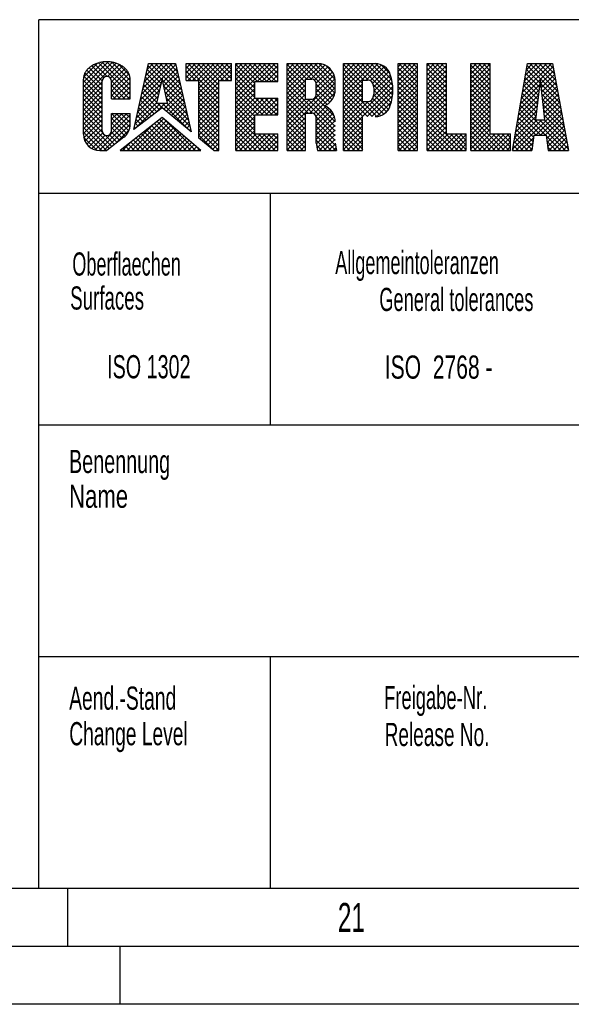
# Model space of a CAD drawing. Header units: millimetres. Extents: x 0 to 1189, y 0 to 841.
# Tile 54 of 83: x 990 to 1038, y 0 to 85. Entities that reach past the tile are written whole.
import ezdxf
from ezdxf.enums import TextEntityAlignment as Align

# ---------------------------------------------------------------- set-up
doc = ezdxf.new("R2010")
doc.units = ezdxf.units.MM
doc.header["$LTSCALE"] = 65.395
doc.layers.get('0').update_dxf_attribs({"linetype": 'CONTINUOUS'})
doc.styles.add('TEXTSTYLE_2', font='txt')
doc.styles.add('TEXTSTYLE_3', font='txt', dxfattribs={"width": 0.8})

msp = doc.modelspace()

# ---------------------------------------------------------------- linework, layer by layer
at = {"color": 6, "linetype": 'CONTINUOUS'}
for p, q in [((1179, 85), (992, 85)), ((992, 10), (992, 85)), ((1179, 70), (992, 70)), ((1184, 5), (5, 5))]:
    msp.add_line(p, q, dxfattribs=at)
at = {"color": 5, "linetype": 'CONTINUOUS'}
for p, q in [((997.99719, 81.36349), (995.84867, 79.21497)), ((997.58099, 81.35136), (995.84867, 79.61904)), ((998.35857, 81.3208), (995.84867, 78.8109)), ((998.68001, 81.23817), (995.84867, 78.40683)), ((997.06892, 81.24336), (995.86364, 80.03808)), ((996.28517, 80.79411), (996.23406, 80.74369)), ((996.33905, 80.84289), (996.28517, 80.79411)), ((996.39561, 80.88993), (996.33905, 80.84289)), ((997.47574, 79.73103), (996.35261, 80.85416)), ((996.45475, 80.93516), (996.39561, 80.88993)), ((996.51636, 80.9785), (996.45475, 80.93516)), ((996.58035, 81.01986), (996.51636, 80.9785)), ((996.64659, 81.05918), (996.58035, 81.01986)), ((997.61247, 79.99837), (996.58702, 81.02382)), ((996.71497, 81.09639), (996.64659, 81.05918)), ((996.78537, 81.13143), (996.71497, 81.09639)), ((996.85767, 81.16423), (996.78537, 81.13143)), ((997.91753, 80.09738), (996.85287, 81.16205)), ((996.93174, 81.19472), (996.85767, 81.16423)), ((997.00746, 81.22286), (996.93174, 81.19472)), ((997.08467, 81.24861), (997.00746, 81.22286)), ((997.16326, 81.27192), (997.08467, 81.24861)), ((999.88474, 78.53424), (997.15077, 81.26822)), ((997.324, 81.31104), (997.24308, 81.29274)), ((997.40587, 81.32678), (997.324, 81.31104)), ((997.48855, 81.33994), (997.40587, 81.32678)), ((999.88474, 78.93832), (997.48386, 81.33919)), ((997.57189, 81.3505), (997.48855, 81.33994)), ((997.65575, 81.35844), (997.57189, 81.3505)), ((997.73998, 81.36373), (997.65575, 81.35844)), ((997.82443, 81.36638), (997.73998, 81.36373)), ((997.90895, 81.36638), (997.82443, 81.36638)), ((999.88474, 79.34239), (997.86075, 81.36638)), ((997.99341, 81.36373), (997.90895, 81.36638)), ((998.96759, 81.12168), (997.94051, 80.0946)), ((998.07763, 81.35844), (997.99341, 81.36373)), ((998.16149, 81.3505), (998.07763, 81.35844)), ((998.24483, 81.33994), (998.16149, 81.3505)), ((999.22375, 80.97377), (998.19711, 79.94713)), ((998.32751, 81.32678), (998.24483, 81.33994)), ((999.44819, 80.79413), (998.28654, 79.63248)), ((999.88474, 79.74646), (998.30005, 81.33115)), ((998.40938, 81.31104), (998.32751, 81.32678)), ((998.4903, 81.29274), (998.40938, 81.31104)), ((998.57012, 81.27192), (998.4903, 81.29274)), ((998.64871, 81.24861), (998.57012, 81.27192)), ((998.72593, 81.22286), (998.64871, 81.24861)), ((998.80164, 81.19472), (998.72593, 81.22286)), ((998.87571, 81.16422), (998.80164, 81.19472)), ((999.82918, 80.20609), (998.86778, 81.16749)), ((998.94801, 81.13143), (998.87571, 81.16422)), ((999.01841, 81.09639), (998.94801, 81.13143)), ((999.08679, 81.05918), (999.01841, 81.09639)), ((999.15303, 81.01986), (999.08679, 81.05918)), ((999.21702, 80.9785), (999.15303, 81.01986)), ((999.27863, 80.93516), (999.21702, 80.9785)), ((999.33777, 80.88993), (999.27863, 80.93516)), ((999.39433, 80.84288), (999.33777, 80.88993)), ((999.44821, 80.79411), (999.39433, 80.84288)), ((999.49932, 80.74369), (999.44821, 80.79411)), ((1000.20981, 75.52125), (1001.48289, 81.20969)), ((1003.8294, 81.13463), (1000.78468, 78.08992)), ((1003.50038, 81.20969), (1000.90119, 78.6105)), ((1003.09631, 81.20969), (1001.0177, 79.13107)), ((1002.69224, 81.20969), (1001.1342, 79.65165)), ((1002.28817, 81.20969), (1001.25071, 80.17223)), ((1001.8841, 81.20969), (1001.36721, 80.6928)), ((1002.63995, 79.81974), (1001.44031, 81.01939)), ((1001.48289, 81.20969), (1003.81245, 81.20969)), ((1004.44197, 78.42179), (1001.65408, 81.20969)), ((1004.32412, 78.94372), (1002.05815, 81.20969)), ((1004.20627, 79.46564), (1002.46222, 81.20969)), ((1003.90383, 80.805), (1002.72183, 79.623)), ((1004.08841, 79.98757), (1002.86629, 81.20969)), ((1003.97056, 80.50949), (1003.27036, 81.20969)), ((1003.85271, 81.03141), (1003.67443, 81.20969)), ((1003.81245, 81.20969), (1005.13974, 75.33164)), ((1004.73346, 81.20969), (1008.6341, 81.20969)), ((1004.73346, 79.74696), (1004.73346, 81.20969)), ((1005.11667, 81.20969), (1004.73346, 80.82648)), ((1005.52074, 81.20969), (1004.73346, 80.42241)), ((1005.92481, 81.20969), (1004.73346, 80.01834)), ((1007.55055, 78.14172), (1004.73346, 80.9588)), ((1006.32888, 81.20969), (1004.86615, 79.74696)), ((1007.55055, 78.54579), (1004.88665, 81.20969)), ((1006.73295, 81.20969), (1005.27022, 79.74696)), ((1007.55055, 78.94986), (1005.29072, 81.20969)), ((1007.13702, 81.20969), (1005.67429, 79.74696)), ((1007.55055, 79.35393), (1005.69479, 81.20969)), ((1007.54109, 81.20969), (1005.81696, 79.48556)), ((1007.94516, 81.20969), (1005.81696, 79.08149)), ((1008.34924, 81.20969), (1005.81696, 78.67742)), ((1008.6341, 81.09048), (1005.81696, 78.27334)), ((1007.56159, 79.74696), (1006.09886, 81.20969)), ((1007.96566, 79.74696), (1006.50293, 81.20969)), ((1008.36973, 79.74696), (1006.907, 81.20969)), ((1008.6341, 79.88666), (1007.31107, 81.20969)), ((1008.6341, 80.29073), (1007.71514, 81.20969)), ((1008.6341, 80.6948), (1008.11922, 81.20969)), ((1008.6341, 81.09887), (1008.52329, 81.20969)), ((1008.6341, 79.74696), (1008.6341, 81.20969)), ((1009.0068, 81.20969), (1012.61814, 81.20969)), ((1009.0068, 73.70639), (1009.0068, 81.20969)), ((1009.15738, 81.20969), (1009.0068, 81.05911)), ((1009.56145, 81.20969), (1009.0068, 80.65504)), ((1009.96552, 81.20969), (1009.0068, 80.25097)), ((1010.36959, 81.20969), (1009.0068, 79.84689)), ((1010.77366, 81.20969), (1009.0068, 79.44282)), ((1011.17773, 81.20969), (1009.0068, 79.03875)), ((1011.5818, 81.20969), (1009.0068, 78.63468)), ((1011.98588, 81.20969), (1009.0068, 78.23061)), ((1010.65158, 79.48547), (1009.0068, 81.13025)), ((1010.86352, 79.6776), (1009.33143, 81.20969)), ((1011.26759, 79.6776), (1009.7355, 81.20969)), ((1011.67166, 79.6776), (1010.13957, 81.20969)), ((1012.07573, 79.6776), (1010.54364, 81.20969)), ((1012.38995, 81.20969), (1010.85786, 79.6776)), ((1012.4798, 79.6776), (1010.94771, 81.20969)), ((1012.61814, 81.03381), (1011.26193, 79.6776)), ((1012.61814, 79.94334), (1011.35178, 81.20969)), ((1012.61814, 80.34741), (1011.75586, 81.20969)), ((1012.61814, 80.75148), (1012.15993, 81.20969)), ((1012.61814, 81.15555), (1012.564, 81.20969)), ((1012.61814, 79.6776), (1012.61814, 81.20969)), ((1013.44054, 81.20969), (1016.07131, 81.20969)), ((1013.44054, 73.70637), (1013.44054, 81.20969)), ((1013.44054, 81.18894), (1013.46129, 81.20969)), ((1013.60216, 81.20969), (1013.44054, 81.04807)), ((1014.00623, 81.20969), (1013.44054, 80.644)), ((1014.4103, 81.20969), (1013.44054, 80.23993)), ((1014.81437, 81.20969), (1013.44054, 79.83586)), ((1015.21844, 81.20969), (1013.44054, 79.43178)), ((1015.62252, 81.20969), (1013.44054, 79.02771)), ((1016.02659, 81.20969), (1013.44054, 78.62364)), ((1015.01378, 79.56805), (1013.44054, 81.14129)), ((1015.12952, 79.85638), (1013.77621, 81.20969)), ((1015.53359, 79.85638), (1014.18028, 81.20969)), ((1017.45314, 78.3409), (1014.58435, 81.20969)), ((1017.55362, 78.64449), (1014.98842, 81.20969)), ((1016.39559, 81.17462), (1015.07735, 79.85638)), ((1017.58821, 79.01398), (1015.3925, 81.20969)), ((1016.69884, 81.0738), (1015.48142, 79.85638)), ((1017.58821, 79.41805), (1015.79657, 81.20969)), ((1016.95489, 80.92578), (1015.80183, 79.77272)), ((1017.58217, 79.82815), (1016.20669, 81.20363)), ((1017.41201, 80.40239), (1016.78093, 81.03347)), ((1018.30334, 81.20969), (1021.04138, 81.20969)), ((1018.30334, 73.70639), (1018.30334, 81.20969)), ((1018.45101, 81.20969), (1018.30334, 81.06201)), ((1018.85508, 81.20969), (1018.30334, 80.65794)), ((1019.25916, 81.20969), (1018.30334, 80.25387)), ((1019.66323, 81.20969), (1018.30334, 79.8498)), ((1020.0673, 81.20969), (1018.30334, 79.44573)), ((1020.47137, 81.20969), (1018.30334, 79.04166)), ((1020.87544, 81.20969), (1018.30334, 78.63758)), ((1021.2615, 81.19168), (1018.30334, 78.23351)), ((1019.94809, 79.48259), (1018.30334, 81.12734)), ((1020.04987, 79.78489), (1018.62507, 81.20969)), ((1020.46102, 79.7778), (1019.02914, 81.20969)), ((1022.48572, 78.15718), (1019.43321, 81.20969)), ((1022.53723, 78.50974), (1019.83728, 81.20969)), ((1022.55815, 78.89289), (1020.24135, 81.20969)), ((1021.57432, 81.10043), (1020.25878, 79.78489)), ((1021.83255, 80.95458), (1020.60698, 79.72901)), ((1022.53947, 79.31563), (1020.64542, 81.20969)), ((1022.04585, 80.76382), (1020.81285, 79.53081)), ((1022.4645, 79.79468), (1021.04952, 81.20966)), ((1022.29479, 80.36846), (1021.55454, 81.10871)), ((1023.02309, 81.20969), (1024.66788, 81.20969)), ((1023.02309, 73.70639), (1023.02309, 81.20969)), ((1023.29987, 81.20969), (1023.02309, 80.93291)), ((1023.70394, 81.20969), (1023.02309, 80.52884)), ((1024.10801, 81.20969), (1023.02309, 80.12477)), ((1024.51208, 81.20969), (1023.02309, 79.7207)), ((1024.66788, 80.96141), (1023.02309, 79.31663)), ((1024.66788, 79.20759), (1023.02309, 80.85237)), ((1024.66788, 79.61166), (1023.06985, 81.20969)), ((1024.66788, 80.01573), (1023.47392, 81.20969)), ((1024.66788, 80.4198), (1023.87799, 81.20969)), ((1024.66788, 80.82387), (1024.28206, 81.20969)), ((1024.66788, 73.70639), (1024.66788, 81.20969)), ((1025.52601, 81.20969), (1027.17077, 81.20969)), ((1025.52601, 73.70639), (1025.52601, 81.20969)), ((1025.72429, 81.20969), (1025.52601, 81.01141)), ((1026.12836, 81.20969), (1025.52601, 80.60734)), ((1026.53244, 81.20969), (1025.52601, 80.20327)), ((1026.93651, 81.20969), (1025.52601, 79.79919)), ((1027.17077, 79.53319), (1025.52601, 81.17795)), ((1027.17077, 81.03988), (1025.52601, 79.39512)), ((1027.17077, 79.12912), (1025.52601, 80.77388)), ((1027.17077, 79.93726), (1025.89835, 81.20969)), ((1027.17077, 80.34134), (1026.30242, 81.20969)), ((1027.17077, 80.74541), (1026.70649, 81.20969)), ((1027.17077, 81.14948), (1027.11056, 81.20969)), ((1027.17077, 75.13663), (1027.17077, 81.20969)), ((1029.28038, 81.20969), (1030.96093, 81.20969)), ((1029.28038, 73.70639), (1029.28038, 81.20969)), ((1029.36093, 81.20969), (1029.28038, 81.12914)), ((1029.765, 81.20969), (1029.28038, 80.72507)), ((1030.16908, 81.20969), (1029.28038, 80.32099)), ((1030.57315, 81.20969), (1029.28038, 79.91692)), ((1030.96093, 81.1934), (1029.28038, 79.51285)), ((1030.96093, 79.37967), (1029.28038, 81.06022)), ((1030.96093, 80.78933), (1029.28038, 79.10878)), ((1030.96093, 79.78375), (1029.53499, 81.20969)), ((1030.96093, 80.18782), (1029.93906, 81.20969)), ((1030.96093, 80.59189), (1030.34313, 81.20969)), ((1030.96093, 80.99596), (1030.7472, 81.20969)), ((1030.96093, 75.13663), (1030.96093, 81.20969)), ((1032.89172, 73.70639), (1034.17891, 81.20969)), ((1036.37287, 80.94834), (1033.67048, 78.24596)), ((1036.23014, 81.20969), (1033.75416, 78.7337)), ((1035.82607, 81.20969), (1033.83783, 79.22144)), ((1035.422, 81.20969), (1033.9215, 79.70919)), ((1035.01793, 81.20969), (1034.00517, 80.19693)), ((1034.61386, 81.20969), (1034.08885, 80.68467)), ((1036.85948, 78.32997), (1034.14975, 81.0397)), ((1034.20979, 81.20969), (1034.17252, 81.17242)), ((1034.17891, 81.20969), (1036.3243, 81.20969)), ((1036.76725, 78.82628), (1034.38384, 81.20969)), ((1036.67501, 79.32259), (1034.78791, 81.20969)), ((1036.58277, 79.8189), (1035.19198, 81.20969)), ((1036.49053, 80.31521), (1035.59605, 81.20969)), ((1036.3983, 80.81151), (1036.00012, 81.20969)), ((1036.3243, 81.20969), (1037.71876, 73.70639)), ((995.85043, 79.91859), (995.84865, 79.8553)), ((995.85574, 79.98177), (995.85043, 79.91859)), ((995.86457, 80.04473), (995.85574, 79.98177)), ((995.87692, 80.10735), (995.86457, 80.04473)), ((995.89275, 80.16954), (995.87692, 80.10735)), ((997.47392, 78.52063), (995.879, 80.11555)), ((995.91206, 80.23117), (995.89275, 80.16954)), ((995.93479, 80.29214), (995.91206, 80.23117)), ((995.96091, 80.35235), (995.93479, 80.29214)), ((995.99037, 80.41169), (995.96091, 80.35235)), ((997.47392, 78.92471), (995.98923, 80.4094)), ((996.02312, 80.47005), (995.99037, 80.41169)), ((996.05911, 80.52733), (996.02312, 80.47005)), ((996.09828, 80.58343), (996.05911, 80.52733)), ((996.14054, 80.63825), (996.09828, 80.58343)), ((996.18583, 80.6917), (996.14054, 80.63825)), ((997.47392, 79.32878), (996.15151, 80.65119)), ((996.23406, 80.74369), (996.18583, 80.6917)), ((999.63775, 80.57963), (998.28654, 79.22841)), ((999.7852, 80.323), (998.28654, 78.82434)), ((999.874, 80.00773), (998.28654, 78.42027)), ((999.54755, 80.6917), (999.49932, 80.74369)), ((999.59284, 80.63825), (999.54755, 80.6917)), ((999.6351, 80.58342), (999.59284, 80.63825)), ((999.67427, 80.52732), (999.6351, 80.58342)), ((999.71026, 80.47005), (999.67427, 80.52732)), ((999.74301, 80.41169), (999.71026, 80.47005)), ((999.77247, 80.35235), (999.74301, 80.41169)), ((999.79859, 80.29214), (999.77247, 80.35235)), ((999.82132, 80.23117), (999.79859, 80.29214)), ((999.84063, 80.16954), (999.82132, 80.23117)), ((999.85646, 80.10735), (999.84063, 80.16954)), ((999.86881, 80.04473), (999.85646, 80.10735)), ((999.87764, 79.98177), (999.86881, 80.04473)), ((999.88295, 79.91859), (999.87764, 79.98177)), ((999.88473, 79.85529), (999.88295, 79.91859)), ((1002.40756, 78.83992), (1001.21862, 80.02886)), ((1002.48502, 79.16653), (1001.29252, 80.35904)), ((1002.56249, 79.49314), (1001.36641, 80.68921)), ((1002.66123, 79.90948), (1002.16011, 77.79664)), ((1003.10816, 77.79664), (1002.66123, 79.90948)), ((1003.97827, 80.47536), (1002.79238, 79.28947)), ((1004.0527, 80.14572), (1002.86293, 78.95595)), ((1005.54123, 79.74696), (1004.73346, 80.55473)), ((1005.13716, 79.74696), (1004.73346, 80.15066)), ((1008.6341, 80.68641), (1007.69465, 79.74696)), ((1008.6341, 80.28234), (1008.09872, 79.74696)), ((1010.65158, 79.08139), (1009.0068, 80.72618)), ((1010.65158, 78.67732), (1009.0068, 80.32211)), ((1010.65158, 78.27325), (1009.0068, 79.91803)), ((1012.61814, 80.62974), (1011.666, 79.6776)), ((1012.61814, 80.22566), (1012.07007, 79.6776)), ((1015.01378, 79.16398), (1013.44054, 80.73722)), ((1015.01378, 78.7599), (1013.44054, 80.33314)), ((1015.01378, 78.35583), (1013.44054, 79.92907)), ((1017.57035, 79.92495), (1013.44054, 75.79514)), ((1017.17091, 80.73772), (1015.94211, 79.50893)), ((1017.34848, 80.51123), (1015.94344, 79.10618)), ((1017.48475, 80.24342), (1015.94344, 78.70211)), ((1019.94809, 79.07852), (1018.30334, 80.72327)), ((1019.94809, 78.67445), (1018.30334, 80.3192)), ((1019.94809, 78.27038), (1018.30334, 79.91513)), ((1022.4309, 79.93665), (1020.87576, 78.38151)), ((1022.21588, 80.52977), (1020.89978, 79.21367)), ((1022.33803, 80.24785), (1020.94925, 78.85907)), ((1024.66788, 80.55734), (1023.02309, 78.91256)), ((1024.66788, 78.80352), (1023.02309, 80.4483)), ((1024.66788, 80.15327), (1023.02309, 78.50849)), ((1024.66788, 78.39945), (1023.02309, 80.04423)), ((1027.17077, 80.63581), (1025.52601, 78.99105)), ((1027.17077, 78.72505), (1025.52601, 80.3698)), ((1027.17077, 80.23174), (1025.52601, 78.58698)), ((1027.17077, 78.32098), (1025.52601, 79.96573)), ((1030.96093, 78.9756), (1029.28038, 80.65615)), ((1030.96093, 80.38525), (1029.28038, 78.70471)), ((1030.96093, 78.57153), (1029.28038, 80.25208)), ((1030.96093, 79.98118), (1029.28038, 78.30064)), ((1035.14271, 78.83453), (1033.97225, 80.005)), ((1035.18425, 79.19707), (1034.03141, 80.3499)), ((1035.22579, 79.5596), (1034.09058, 80.6948)), ((1036.43619, 80.6076), (1035.28881, 79.46021)), ((1036.49952, 80.26685), (1035.33035, 79.09768)), ((1036.56285, 79.92611), (1035.37189, 78.73515)), ((995.84867, 75.11494), (995.84867, 79.85529)), ((997.47393, 78.11656), (995.84867, 79.74182)), ((997.47392, 79.62801), (995.84867, 78.00276)), ((997.47393, 77.71248), (995.84867, 79.33774)), ((997.47392, 79.22394), (995.84867, 77.59869)), ((997.47395, 75.41291), (997.47392, 79.69278)), ((999.83906, 78.17586), (998.28486, 79.73005)), ((998.28654, 78.17586), (998.28654, 79.69278)), ((999.43498, 78.17586), (998.28654, 79.32431)), ((999.88474, 79.6144), (998.4462, 78.17586)), ((999.88474, 79.21033), (998.85027, 78.17586)), ((999.88474, 78.17586), (999.88474, 79.85529)), ((1002.55332, 79.45448), (1000.66818, 77.56934)), ((1002.25263, 78.18671), (1001.07083, 79.3685)), ((1002.33009, 78.51332), (1001.14473, 79.69868)), ((1004.55983, 77.89987), (1002.69102, 79.76868)), ((1004.67768, 77.37794), (1002.79942, 79.2562)), ((1004.12713, 79.81608), (1002.93348, 78.62243)), ((1004.20157, 79.48645), (1003.00403, 78.28891)), ((1004.276, 79.15681), (1003.07458, 77.95539)), ((1004.73346, 79.74696), (1005.81696, 79.74696)), ((1005.81696, 74.76916), (1005.81696, 79.74696)), ((1007.55055, 79.60286), (1005.81696, 77.86927)), ((1007.55055, 77.73765), (1005.81696, 79.47123)), ((1007.55055, 79.19879), (1005.81696, 77.4652)), ((1007.55055, 77.33357), (1005.81696, 79.06716)), ((1007.55055, 79.74696), (1008.6341, 79.74696)), ((1007.55055, 73.70639), (1007.55055, 79.74696)), ((1008.6341, 79.87827), (1008.50279, 79.74696)), ((1011.73937, 76.78139), (1009.0068, 79.51396)), ((1010.65158, 79.47132), (1009.0068, 77.82654)), ((1011.3353, 76.78139), (1009.0068, 79.10989)), ((1010.65158, 79.06725), (1009.0068, 77.42247)), ((1010.65158, 79.6776), (1012.61814, 79.6776)), ((1010.65158, 78.21161), (1010.65158, 79.6776)), ((1012.61814, 79.82159), (1012.47414, 79.6776)), ((1015.01378, 79.79281), (1013.44054, 78.21957)), ((1017.58821, 79.53874), (1013.44054, 75.39107)), ((1017.58821, 75.37734), (1013.44054, 79.525)), ((1015.01378, 79.38874), (1013.44054, 77.8155)), ((1015.64597, 76.9155), (1013.44054, 79.12093)), ((1015.01378, 79.85638), (1015.56421, 79.85638)), ((1015.01378, 78.1401), (1015.01378, 79.85638)), ((1017.58821, 79.13467), (1015.37796, 76.92442)), ((1015.94344, 78.51933), (1015.94344, 79.47716)), ((1017.3054, 78.08457), (1015.94344, 79.44653)), ((1017.58821, 78.96664), (1017.58821, 79.69277)), ((1022.50148, 79.60315), (1018.30334, 75.40502)), ((1021.16992, 76.64447), (1018.30334, 79.51106)), ((1019.94809, 79.4742), (1018.30334, 77.82944)), ((1022.54578, 79.24339), (1018.30334, 75.00094)), ((1020.77197, 76.63836), (1018.30334, 79.10699)), ((1019.94809, 79.07012), (1018.30334, 77.42537)), ((1019.94809, 79.78489), (1020.37717, 79.78489)), ((1019.94809, 77.92558), (1019.94809, 79.78489)), ((1022.40911, 77.82971), (1020.87068, 79.36814)), ((1024.66788, 79.7492), (1023.02309, 78.10442)), ((1024.66788, 77.99538), (1023.02309, 79.64016)), ((1024.66788, 79.34513), (1023.02309, 77.70034)), ((1024.66788, 77.5913), (1023.02309, 79.23609)), ((1027.17077, 79.82766), (1025.52601, 78.18291)), ((1027.17077, 77.91691), (1025.52601, 79.56166)), ((1027.17077, 79.42359), (1025.52601, 77.77884)), ((1027.17077, 77.51284), (1025.52601, 79.15759)), ((1030.96093, 78.16746), (1029.28038, 79.84801)), ((1030.96093, 79.57711), (1029.28038, 77.89657)), ((1030.96093, 77.76339), (1029.28038, 79.44393)), ((1030.96093, 79.17304), (1029.28038, 77.4925)), ((1035.20477, 79.37617), (1033.58681, 77.75821)), ((1035.05962, 78.10947), (1033.85391, 79.31519)), ((1035.10117, 78.472), (1033.91308, 79.66009)), ((1035.2516, 79.78489), (1034.85828, 76.35231)), ((1035.2516, 79.78489), (1035.64492, 76.35231)), ((1036.95172, 77.83366), (1035.2841, 79.50128)), ((1036.62617, 79.58536), (1035.41343, 78.37262)), ((1036.6895, 79.24462), (1035.45497, 78.01009)), ((997.47393, 77.30841), (995.84867, 78.93367)), ((997.47392, 78.81987), (995.84867, 77.19462)), ((997.47394, 76.90434), (995.84867, 78.5296)), ((997.47393, 78.4158), (995.84867, 76.79054)), ((999.03091, 78.17586), (998.28654, 78.92023)), ((998.62684, 78.17586), (998.28654, 78.51616)), ((999.88474, 78.80626), (999.25434, 78.17586)), ((999.88474, 78.40219), (999.65841, 78.17586)), ((1002.30205, 78.39507), (1000.43517, 76.52819)), ((1002.42768, 78.92478), (1000.55167, 77.04876)), ((1002.19345, 77.03367), (1000.84915, 78.37797)), ((1002.42272, 77.20848), (1000.92305, 78.70815)), ((1002.17517, 77.8601), (1000.99694, 79.03833)), ((1004.35044, 78.82717), (1002.79909, 77.27582)), ((1004.79553, 76.85602), (1002.90782, 78.74373)), ((1004.91339, 76.3341), (1003.01623, 78.23126)), ((1004.42487, 78.49754), (1003.01982, 77.09248)), ((1007.55055, 78.79471), (1005.81696, 77.06113)), ((1007.55055, 76.9295), (1005.81696, 78.66309)), ((1007.55055, 78.39064), (1005.81696, 76.65706)), ((1007.55055, 76.52543), (1005.81696, 78.25902)), ((1010.93123, 76.78139), (1009.0068, 78.70582)), ((1010.65158, 78.66318), (1009.0068, 77.0184)), ((1010.65158, 76.65697), (1009.0068, 78.30175)), ((1010.65158, 78.25911), (1009.0068, 76.61433)), ((1011.00815, 78.21161), (1009.0068, 76.21025)), ((1011.41222, 78.21161), (1009.0068, 75.80618)), ((1011.8163, 78.21161), (1009.0068, 75.40211)), ((1010.65158, 78.21161), (1012.61814, 78.21161)), ((1012.14344, 76.78139), (1010.71322, 78.21161)), ((1012.22037, 78.21161), (1010.79015, 76.78139)), ((1012.54751, 76.78139), (1011.11729, 78.21161)), ((1012.61814, 78.20531), (1011.19422, 76.78139)), ((1012.61814, 77.11484), (1011.52137, 78.21161)), ((1012.61814, 77.51891), (1011.92544, 78.21161)), ((1012.61814, 77.92298), (1012.32951, 78.21161)), ((1012.61814, 76.78139), (1012.61814, 78.21161)), ((1015.01378, 78.98467), (1013.44054, 77.41143)), ((1015.23298, 76.92442), (1013.44054, 78.71686)), ((1015.01378, 78.5806), (1013.44054, 77.00736)), ((1015.01378, 76.73955), (1013.44054, 78.31279)), ((1017.56609, 78.70848), (1015.73923, 76.88162)), ((1017.50078, 76.67697), (1015.8753, 78.30246)), ((1017.11759, 77.86831), (1015.94344, 79.04246)), ((1016.89134, 77.69049), (1015.94344, 78.63839)), ((1020.36789, 76.63836), (1018.30334, 78.70292)), ((1019.94809, 78.66605), (1018.30334, 77.0213)), ((1019.96382, 76.63836), (1018.30334, 78.29885)), ((1019.94809, 78.26198), (1018.30334, 76.61723)), ((1022.55762, 78.85116), (1020.34482, 76.63836)), ((1022.52659, 78.41606), (1020.7489, 76.63836)), ((1021.99531, 77.0313), (1020.82471, 78.2019)), ((1022.1766, 77.25408), (1020.90703, 78.52365)), ((1022.31171, 77.52304), (1020.9489, 78.88585)), ((1024.66788, 78.94106), (1023.02309, 77.29627)), ((1024.66788, 77.18723), (1023.02309, 78.83202)), ((1024.66788, 78.53698), (1023.02309, 76.8922)), ((1024.66788, 76.78316), (1023.02309, 78.42794)), ((1027.17077, 79.01952), (1025.52601, 77.37477)), ((1027.17077, 77.10877), (1025.52601, 78.75352)), ((1027.17077, 78.61545), (1025.52601, 76.9707)), ((1027.17077, 76.7047), (1025.52601, 78.34945)), ((1027.17077, 78.21138), (1025.52601, 76.56663)), ((1030.96093, 77.35932), (1029.28038, 79.03986)), ((1030.96093, 78.76897), (1029.28038, 77.08843)), ((1030.96093, 76.95525), (1029.28038, 78.63579)), ((1030.96093, 78.3649), (1029.28038, 76.68435)), ((1030.96093, 76.55118), (1029.28038, 78.23172)), ((1035.10018, 78.46345), (1033.41947, 76.78273)), ((1035.15248, 78.91981), (1033.50314, 77.27047)), ((1034.935, 77.02188), (1033.67641, 78.28048)), ((1034.97654, 77.38441), (1033.73557, 78.62538)), ((1035.01808, 77.74694), (1033.79474, 78.97029)), ((1037.04396, 77.33735), (1035.33639, 79.04492)), ((1037.1362, 76.84105), (1035.38868, 78.58856)), ((1036.75283, 78.90387), (1035.49651, 77.64755)), ((1036.81615, 78.56313), (1035.53805, 77.28502)), ((1036.87948, 78.22238), (1035.57959, 76.92249)), ((997.47394, 76.50026), (995.84867, 78.12553)), ((997.47393, 78.01173), (995.84867, 76.38647)), ((997.47394, 76.09619), (995.84867, 77.72146)), ((997.47393, 77.60766), (995.84867, 75.9824)), ((998.28654, 78.17586), (999.88474, 78.17586)), ((1002.66123, 77.39033), (1000.20981, 75.52125)), ((1002.17641, 77.86536), (1000.31866, 76.00761)), ((1002.51176, 77.79664), (1000.32163, 75.60651)), ((1001.50565, 76.50926), (1000.62747, 77.38744)), ((1001.73492, 76.68406), (1000.70136, 77.71762)), ((1001.96419, 76.85887), (1000.77526, 78.0478)), ((1002.91583, 77.79664), (1002.02259, 76.9034)), ((1002.16011, 77.79664), (1003.10816, 77.79664)), ((1002.65199, 77.38328), (1002.23863, 77.79664)), ((1004.95054, 75.4888), (1002.6427, 77.79664)), ((1005.13974, 75.33164), (1002.66123, 77.39033)), ((1005.03124, 75.81217), (1003.04677, 77.79664)), ((1004.4993, 78.1679), (1003.24055, 76.90914)), ((1004.57374, 77.83826), (1003.46128, 76.7258)), ((1004.64817, 77.50862), (1003.68201, 76.54246)), ((1007.55055, 77.98657), (1005.81696, 76.25299)), ((1007.55055, 76.12136), (1005.81696, 77.85494)), ((1007.55055, 77.5825), (1005.81696, 75.84892)), ((1007.55055, 75.71729), (1005.81696, 77.45087)), ((1010.65158, 76.2529), (1009.0068, 77.89768)), ((1010.65158, 75.84883), (1009.0068, 77.49361)), ((1012.61814, 77.80124), (1011.59829, 76.78139)), ((1012.61814, 77.39717), (1012.00236, 76.78139)), ((1015.01378, 78.17653), (1013.44054, 76.60329)), ((1015.38143, 78.1401), (1013.44054, 76.19922)), ((1015.01378, 76.33548), (1013.44054, 77.90872)), ((1015.01378, 75.93141), (1013.44054, 77.50465)), ((1015.01378, 78.1401), (1015.56421, 78.1401)), ((1017.58821, 75.78141), (1015.22951, 78.1401)), ((1017.58814, 76.18554), (1015.62815, 78.14553)), ((1016.77493, 77.51325), (1015.92468, 76.663)), ((1017.01933, 77.35357), (1015.94344, 76.27768)), ((1020.42182, 77.92757), (1018.30334, 75.80909)), ((1020.01576, 77.92558), (1018.30334, 76.21316)), ((1019.94809, 76.25002), (1018.30334, 77.89478)), ((1019.94809, 75.84595), (1018.30334, 77.4907)), ((1019.94809, 77.92558), (1020.37717, 77.92558)), ((1021.50007, 76.7184), (1020.29289, 77.92558)), ((1021.77091, 76.85163), (1020.629, 77.99354)), ((1022.43256, 77.91796), (1021.158, 76.64339)), ((1024.66788, 78.13291), (1023.02309, 76.48813)), ((1024.66788, 76.37909), (1023.02309, 78.02387)), ((1024.66788, 77.72884), (1023.02309, 76.08406)), ((1024.66788, 75.97502), (1023.02309, 77.6198)), ((1027.17077, 76.30062), (1025.52601, 77.94538)), ((1027.17077, 77.80731), (1025.52601, 76.16255)), ((1027.17077, 75.89655), (1025.52601, 77.54131)), ((1027.17077, 77.40324), (1025.52601, 75.75848)), ((1030.96093, 77.96083), (1029.28038, 76.28028)), ((1030.96093, 76.14711), (1029.28038, 77.82765)), ((1030.96093, 77.55676), (1029.28038, 75.87621)), ((1030.96093, 75.74303), (1029.28038, 77.42358)), ((1037.00613, 77.54089), (1033.17163, 73.70639)), ((1034.9956, 77.55072), (1033.25212, 75.80724)), ((1035.04789, 78.00708), (1033.33579, 76.29498)), ((1037.44236, 73.70639), (1033.55807, 77.59067)), ((1034.89346, 76.65935), (1033.61724, 77.93558)), ((1037.22843, 76.34474), (1035.44098, 78.1322)), ((1037.32067, 75.84843), (1035.49327, 77.67583)), ((1036.9428, 77.88164), (1035.62113, 76.55996)), ((997.47394, 75.69212), (995.84867, 77.31739)), ((997.47393, 77.20359), (995.84867, 75.57833)), ((997.50507, 75.25691), (995.84867, 76.91332)), ((997.47394, 76.79953), (995.84867, 75.17426)), ((998.31378, 74.04414), (995.84867, 76.50925)), ((999.88474, 76.7859), (996.86185, 73.76301)), ((998.28654, 76.90275), (999.88474, 76.90275)), ((998.28654, 75.41291), (998.28654, 76.90275)), ((998.3853, 76.90275), (998.28654, 76.80398)), ((998.78937, 76.90275), (998.28654, 76.39991)), ((999.19344, 76.90275), (998.28654, 75.99584)), ((999.59751, 76.90275), (998.28654, 75.59177)), ((999.77507, 75.41134), (998.28654, 76.89988)), ((999.86561, 75.72488), (998.68774, 76.90275)), ((1002.65279, 76.54274), (999.01793, 73.70639)), ((999.88474, 76.10982), (999.09181, 76.90275)), ((999.88474, 76.51389), (999.49588, 76.90275)), ((999.88474, 75.95625), (999.88474, 76.90275)), ((1001.04712, 76.15965), (1000.47968, 76.72709)), ((1001.27638, 76.33446), (1000.55357, 77.05727)), ((1005.97776, 73.70639), (1002.65279, 76.54274)), ((1004.7226, 77.17899), (1003.90274, 76.35912)), ((1004.79704, 76.84935), (1004.12347, 76.17578)), ((1004.87147, 76.51971), (1004.3442, 75.99244)), ((1007.55055, 77.17843), (1005.81696, 75.44485)), ((1007.55055, 75.31322), (1005.81696, 77.0468)), ((1007.55055, 76.77436), (1005.81696, 75.04078)), ((1007.55055, 74.90915), (1005.81696, 76.64273)), ((1010.65158, 75.44475), (1009.0068, 77.08954)), ((1011.98588, 73.70639), (1009.0068, 76.68547)), ((1010.65158, 76.64282), (1009.0068, 74.99804)), ((1010.65158, 76.78139), (1012.61814, 76.78139)), ((1010.65158, 75.13663), (1010.65158, 76.78139)), ((1012.61814, 76.9931), (1012.40643, 76.78139)), ((1015.01378, 75.52734), (1013.44054, 77.10057)), ((1015.01378, 75.12326), (1013.44054, 76.6965)), ((1015.01378, 76.56024), (1013.44054, 74.987)), ((1015.01378, 76.92442), (1015.56421, 76.92442)), ((1015.01378, 73.70637), (1015.01378, 76.92442)), ((1017.58821, 74.97326), (1015.93453, 76.62695)), ((1017.22459, 77.15477), (1015.94344, 75.87361)), ((1017.39109, 76.9172), (1015.94344, 75.46954)), ((1017.5145, 76.63654), (1015.94344, 75.06547)), ((1015.94344, 74.34998), (1015.94344, 76.54518)), ((1019.94809, 75.44188), (1018.30334, 77.08663)), ((1019.94809, 75.03781), (1018.30334, 76.68256)), ((1019.94809, 73.70639), (1019.94809, 76.63837)), ((1022.18355, 77.26488), (1021.76925, 76.85057)), ((1024.66788, 77.32477), (1023.02309, 75.67999)), ((1024.66788, 75.57095), (1023.02309, 77.21573)), ((1024.66788, 76.9207), (1023.02309, 75.27592)), ((1024.66788, 75.16688), (1023.02309, 76.81166)), ((1024.66788, 76.51663), (1023.02309, 74.87185)), ((1027.17077, 75.49248), (1025.52601, 77.13724)), ((1027.17077, 76.99917), (1025.52601, 75.35441)), ((1028.55279, 73.70639), (1025.52601, 76.73316)), ((1027.17077, 76.5951), (1025.52601, 74.95034)), ((1030.96093, 77.15269), (1029.28038, 75.47214)), ((1030.96093, 75.33896), (1029.28038, 77.01951)), ((1030.96093, 76.74861), (1029.28038, 75.06807)), ((1032.18943, 73.70639), (1029.28038, 76.61544)), ((1034.89101, 76.63799), (1033.08478, 74.83175)), ((1034.94331, 77.09435), (1033.16845, 75.3195)), ((1034.90718, 75.02935), (1033.38057, 76.55596)), ((1035.31125, 75.02935), (1033.43973, 76.90087)), ((1035.71532, 75.02935), (1033.4989, 77.24577)), ((1037.06946, 77.20015), (1034.89866, 75.02935)), ((1037.13278, 76.8594), (1035.30273, 75.02935)), ((1037.41291, 75.35212), (1035.54556, 77.21947)), ((1037.50515, 74.85581), (1035.59785, 76.76311)), ((1037.19611, 76.51866), (1035.7068, 75.02935)), ((998.08665, 73.86719), (995.84867, 76.10518)), ((997.84339, 73.70639), (995.84867, 75.7011)), ((997.47394, 76.39546), (995.88325, 74.80477)), ((997.47394, 75.99139), (995.98758, 74.50503)), ((999.88474, 76.38183), (997.21008, 73.70717)), ((999.88474, 75.97776), (997.61337, 73.70639)), ((999.63165, 75.15069), (998.28654, 76.49581)), ((999.44474, 74.93353), (998.28654, 76.09174)), ((999.22227, 74.75193), (998.28654, 75.68767)), ((1001.82106, 75.89373), (999.63372, 73.70639)), ((1002.77224, 76.44084), (1000.03779, 73.70639)), ((1000.35932, 75.63524), (1000.258, 75.73656)), ((1000.58858, 75.81005), (1000.33189, 76.06674)), ((1000.81785, 75.98485), (1000.40579, 76.39691)), ((1002.9903, 76.25482), (1000.44186, 73.70639)), ((1003.20836, 76.06881), (1000.84594, 73.70639)), ((1003.42642, 75.8828), (1001.25001, 73.70639)), ((1003.50038, 73.70639), (1001.53571, 75.67106)), ((1003.64448, 75.69679), (1001.65408, 73.70639)), ((1003.90445, 73.70639), (1001.76267, 75.84817)), ((1004.30852, 73.70639), (1001.98964, 76.02527)), ((1004.7126, 73.70639), (1002.21661, 76.20238)), ((1005.11667, 73.70639), (1002.44357, 76.37948)), ((1005.52074, 73.70639), (1002.86782, 76.35931)), ((1004.94591, 76.19007), (1004.56493, 75.80909)), ((1005.02034, 75.86044), (1004.78566, 75.62575)), ((1007.55055, 74.50508), (1005.81696, 76.23866)), ((1007.55055, 74.10101), (1005.81696, 75.83459)), ((1007.55055, 76.37029), (1005.88932, 74.70906)), ((1007.55055, 75.96622), (1006.11005, 74.52572)), ((1011.5818, 73.70639), (1009.0068, 76.28139)), ((1010.65158, 76.23875), (1009.0068, 74.59397)), ((1011.17773, 73.70639), (1009.0068, 75.87732)), ((1010.65158, 75.83468), (1009.0068, 74.1899)), ((1015.01378, 74.71919), (1013.44054, 76.29243)), ((1015.01378, 76.15617), (1013.44054, 74.58293)), ((1015.01378, 74.31512), (1013.44054, 75.88836)), ((1015.01378, 75.7521), (1013.44054, 74.17886)), ((1017.58255, 76.30051), (1015.94344, 74.6614)), ((1017.58821, 74.56919), (1015.94344, 76.21397)), ((1017.60761, 74.14572), (1015.94344, 75.80989)), ((1017.58821, 75.9021), (1015.94996, 74.26385)), ((1019.94809, 74.63374), (1018.30334, 76.27849)), ((1019.94809, 76.24163), (1018.30334, 74.59687)), ((1019.94809, 74.22967), (1018.30334, 75.87442)), ((1019.94809, 75.83756), (1018.30334, 74.1928)), ((1024.66788, 74.76281), (1023.02309, 76.40759)), ((1024.66788, 76.11256), (1023.02309, 74.46778)), ((1024.66788, 74.35874), (1023.02309, 76.00352)), ((1024.66788, 75.70849), (1023.02309, 74.0637)), ((1028.14872, 73.70639), (1025.52601, 76.32909)), ((1027.17077, 76.19102), (1025.52601, 74.54627)), ((1027.74465, 73.70639), (1025.52601, 75.92502)), ((1027.17077, 75.78695), (1025.52601, 74.1422)), ((1030.96093, 76.34454), (1029.28038, 74.664)), ((1031.78536, 73.70639), (1029.28038, 76.21137)), ((1030.96093, 75.94047), (1029.28038, 74.25993)), ((1031.38129, 73.70639), (1029.28038, 75.80729)), ((1035.41348, 76.35231), (1032.91743, 73.85627)), ((1035.00941, 76.35231), (1033.00111, 74.34401)), ((1034.64424, 74.48415), (1033.26223, 75.86616)), ((1034.68578, 74.84668), (1033.3214, 76.21106)), ((1034.85828, 76.35231), (1035.64492, 76.35231)), ((1037.68962, 73.86319), (1035.2005, 76.35231)), ((1037.59738, 74.3595), (1035.60458, 76.35231)), ((1037.25944, 76.17792), (1035.82881, 74.74729)), ((1037.32276, 75.83717), (1035.87036, 74.38477)), ((997.43932, 73.70639), (995.84867, 75.29703)), ((997.01411, 73.72752), (995.86982, 74.87181)), ((997.47394, 75.58732), (996.14164, 74.25501)), ((997.51853, 75.22784), (996.3382, 74.04751)), ((997.73011, 75.03535), (996.57654, 73.88178)), ((998.5409, 74.22109), (997.72426, 75.03773)), ((999.34183, 74.84507), (997.88025, 73.70639)), ((998.76803, 74.39803), (998.0969, 75.06916)), ((998.99515, 74.57498), (998.27047, 75.29966)), ((999.80763, 75.49658), (998.50122, 74.19017)), ((1001.8841, 73.70639), (1000.62785, 74.96264)), ((1002.28817, 73.70639), (1000.85481, 75.13974)), ((1002.69224, 73.70639), (1001.08178, 75.31685)), ((1003.09631, 73.70639), (1001.30874, 75.49395)), ((1003.86253, 75.51077), (1002.05815, 73.70639)), ((1004.08059, 75.32476), (1002.46222, 73.70639)), ((1004.29865, 75.13875), (1002.86629, 73.70639)), ((1004.51671, 74.95273), (1003.27036, 73.70639)), ((1005.09477, 75.5308), (1005.00639, 75.44241)), ((1007.54109, 73.70639), (1005.81696, 75.43052)), ((1007.13702, 73.70639), (1005.81696, 75.02645)), ((1007.55055, 75.56215), (1006.33078, 74.34238)), ((1007.55055, 75.15807), (1006.55151, 74.15904)), ((1010.77366, 73.70639), (1009.0068, 75.47325)), ((1010.65158, 75.43061), (1009.0068, 73.78583)), ((1010.36959, 73.70639), (1009.0068, 75.06918)), ((1010.76167, 75.13663), (1009.33143, 73.70639)), ((1011.16574, 75.13663), (1009.7355, 73.70639)), ((1011.56981, 75.13663), (1010.13957, 73.70639)), ((1011.97388, 75.13663), (1010.54364, 73.70639)), ((1010.65158, 75.13663), (1012.61814, 75.13663)), ((1012.37795, 75.13663), (1010.94771, 73.70639)), ((1012.38995, 73.70639), (1010.95971, 75.13663)), ((1012.61814, 74.97274), (1011.35178, 73.70639)), ((1012.61814, 73.88227), (1011.36378, 75.13663)), ((1012.61814, 74.28634), (1011.76785, 75.13663)), ((1012.61814, 74.69041), (1012.17192, 75.13663)), ((1012.61814, 75.09448), (1012.57599, 75.13663)), ((1012.61814, 73.70639), (1012.61814, 75.13663)), ((1015.01378, 73.91105), (1013.44054, 75.48429)), ((1015.01378, 75.34803), (1013.44054, 73.77479)), ((1014.81437, 73.70639), (1013.44054, 75.08022)), ((1015.01378, 74.94396), (1013.77621, 73.70639)), ((1017.64287, 73.70639), (1015.94344, 75.40582)), ((1017.2388, 73.70639), (1015.94344, 75.00175)), ((1017.58821, 75.49803), (1016.00197, 73.91179)), ((1017.58821, 75.09396), (1016.20064, 73.70639)), ((1019.94809, 73.82559), (1018.30334, 75.47035)), ((1019.94809, 75.43348), (1018.30334, 73.78873)), ((1019.66323, 73.70639), (1018.30334, 75.06628)), ((1019.94809, 75.02941), (1018.62507, 73.70639)), ((1024.66788, 73.95466), (1023.02309, 75.59945)), ((1024.51208, 73.70639), (1023.02309, 75.19538)), ((1024.66788, 75.30442), (1023.06985, 73.70639)), ((1024.66788, 74.90034), (1023.47392, 73.70639)), ((1027.34058, 73.70639), (1025.52601, 75.52095)), ((1027.17077, 75.38288), (1025.52601, 73.73813)), ((1026.93651, 73.70639), (1025.52601, 75.11688)), ((1027.32858, 75.13663), (1025.89835, 73.70639)), ((1027.73265, 75.13663), (1026.30242, 73.70639)), ((1028.13673, 75.13663), (1026.70649, 73.70639)), ((1028.5408, 75.13663), (1027.11056, 73.70639)), ((1027.17077, 75.13663), (1028.88707, 75.13663)), ((1028.88707, 75.07882), (1027.51463, 73.70639)), ((1028.88707, 73.77618), (1027.52662, 75.13663)), ((1028.88707, 74.18026), (1027.9307, 75.13663)), ((1028.88707, 74.58433), (1028.33477, 75.13663)), ((1028.88707, 74.9884), (1028.73884, 75.13663)), ((1028.88707, 73.70639), (1028.88707, 75.13663)), ((1030.96093, 75.5364), (1029.28038, 73.85586)), ((1030.97722, 73.70639), (1029.28038, 75.40322)), ((1030.57315, 73.70639), (1029.28038, 74.99915)), ((1030.96522, 75.13663), (1029.53499, 73.70639)), ((1031.36929, 75.13663), (1029.93906, 73.70639)), ((1031.77337, 75.13663), (1030.34313, 73.70639)), ((1032.17744, 75.13663), (1030.7472, 73.70639)), ((1030.96093, 75.13663), (1032.71296, 75.13663)), ((1032.58151, 75.13663), (1031.15127, 73.70639)), ((1032.5935, 73.70639), (1031.16326, 75.13663)), ((1032.71296, 74.86401), (1031.55534, 73.70639)), ((1032.71296, 73.991), (1031.56734, 75.13663)), ((1032.71296, 74.39507), (1031.97141, 75.13663)), ((1032.71296, 74.79915), (1032.37548, 75.13663)), ((1032.71296, 73.70639), (1032.71296, 75.13663)), ((1034.20979, 73.70639), (1033.08473, 74.83145)), ((1034.56114, 73.7591), (1033.14389, 75.17635)), ((1034.60269, 74.12163), (1033.20306, 75.52126)), ((1034.68187, 74.81257), (1033.5757, 73.70639)), ((1034.70672, 75.02935), (1034.5551, 73.70637)), ((1034.70672, 75.02935), (1035.79649, 75.02935)), ((1035.79649, 75.02935), (1035.94811, 73.70637)), ((1037.03828, 73.70639), (1035.807, 74.93768)), ((1037.38609, 75.49643), (1035.91191, 74.02224)), ((1037.44942, 75.15568), (1036.00012, 73.70639)), ((1037.51274, 74.81494), (1036.40419, 73.70639)), ((999.98169, 74.45843), (999.22965, 73.70639)), ((999.86374, 73.70639), (999.49302, 74.07711)), ((1000.26781, 73.70639), (999.71999, 74.25421)), ((1000.67188, 73.70639), (999.94695, 74.43132)), ((1001.07596, 73.70639), (1000.17392, 74.60843)), ((1001.48003, 73.70639), (1000.40088, 74.78553)), ((1004.73477, 74.76672), (1003.67443, 73.70639)), ((1004.95282, 74.58071), (1004.0785, 73.70639)), ((1005.17088, 74.39469), (1004.48258, 73.70639)), ((1005.38894, 74.20868), (1004.88665, 73.70639)), ((1005.607, 74.02267), (1005.29072, 73.70639)), ((1005.92481, 73.70639), (1005.61742, 74.01378)), ((1007.09649, 73.70639), (1005.81696, 74.76916)), ((1007.55055, 74.754), (1006.77225, 73.9757)), ((1007.55055, 74.34993), (1006.99298, 73.79236)), ((1009.96552, 73.70639), (1009.0068, 74.66511)), ((1009.56145, 73.70639), (1009.0068, 74.26104)), ((1012.61814, 74.56867), (1011.75586, 73.70639)), ((1012.61814, 74.1646), (1012.15993, 73.70639)), ((1014.4103, 73.70639), (1013.44054, 74.67615)), ((1014.00623, 73.70639), (1013.44054, 74.27208)), ((1015.01378, 74.53989), (1014.18028, 73.70639)), ((1015.01378, 74.13582), (1014.58435, 73.70639)), ((1016.83473, 73.70639), (1015.94344, 74.59768)), ((1016.43066, 73.70639), (1015.95883, 74.17821)), ((1017.58821, 74.68989), (1016.60471, 73.70639)), ((1017.5925, 74.29011), (1017.00878, 73.70639)), ((1019.25916, 73.70639), (1018.30334, 74.66221)), ((1018.85508, 73.70639), (1018.30334, 74.25814)), ((1019.94809, 74.62534), (1019.02914, 73.70639)), ((1019.94809, 74.22127), (1019.43321, 73.70639)), ((1024.10801, 73.70639), (1023.02309, 74.7913)), ((1023.70394, 73.70639), (1023.02309, 74.38723)), ((1023.29987, 73.70639), (1023.02309, 73.98316)), ((1024.66788, 74.49627), (1023.87799, 73.70639)), ((1024.66788, 74.0922), (1024.28206, 73.70639)), ((1026.53244, 73.70639), (1025.52601, 74.71281)), ((1026.12836, 73.70639), (1025.52601, 74.30874)), ((1028.88707, 74.67475), (1027.9187, 73.70639)), ((1028.88707, 74.27068), (1028.32277, 73.70639)), ((1030.16908, 73.70639), (1029.28038, 74.59508)), ((1029.765, 73.70639), (1029.28038, 74.19101)), ((1032.71296, 74.45993), (1031.95941, 73.70639)), ((1032.71296, 74.05586), (1032.36348, 73.70639)), ((1033.40164, 73.70639), (1032.96639, 74.14164)), ((1033.80572, 73.70639), (1033.02556, 74.48655)), ((1034.62957, 74.35619), (1033.97977, 73.70639)), ((1036.63421, 73.70639), (1035.8593, 74.4813)), ((1036.23014, 73.70639), (1035.9116, 74.02493)), ((1037.57607, 74.47419), (1036.80827, 73.70639)), ((1037.6394, 74.13345), (1037.21234, 73.70639)), ((997.25725, 73.70639), (997.88025, 73.70639)), ((999.01793, 73.70639), (1005.97776, 73.70639)), ((999.0556, 73.70639), (999.03909, 73.7229)), ((999.45967, 73.70639), (999.26606, 73.9)), ((1005.82506, 73.83665), (1005.69479, 73.70639)), ((1007.09649, 73.70639), (1007.55055, 73.70639)), ((1007.55055, 73.94586), (1007.31107, 73.70639)), ((1009.15738, 73.70639), (1009.0068, 73.85697)), ((1009.0068, 73.70639), (1012.61814, 73.70639)), ((1012.61814, 73.76053), (1012.564, 73.70639)), ((1013.60216, 73.70639), (1013.44054, 73.86801)), ((1013.44054, 73.70639), (1015.01378, 73.70639)), ((1015.01378, 73.73174), (1014.98842, 73.70639)), ((1016.0518, 73.70639), (1017.69654, 73.70639)), ((1017.64195, 73.93549), (1017.41285, 73.70639)), ((1018.45101, 73.70639), (1018.30334, 73.85406)), ((1018.30334, 73.70639), (1019.94809, 73.70639)), ((1019.94809, 73.8172), (1019.83728, 73.70639)), ((1023.02309, 73.70639), (1024.66788, 73.70639)), ((1025.72429, 73.70639), (1025.52601, 73.90467)), ((1025.52601, 73.70639), (1028.88707, 73.70639)), ((1028.88707, 73.86661), (1028.72684, 73.70639)), ((1029.36093, 73.70639), (1029.28038, 73.78694)), ((1029.28038, 73.70639), (1032.71296, 73.70639)), ((1032.89172, 73.70639), (1034.5551, 73.70639)), ((1032.99757, 73.70639), (1032.90722, 73.79674)), ((1034.57727, 73.89982), (1034.38384, 73.70639)), ((1035.94811, 73.70639), (1037.71876, 73.70639)), ((1037.70272, 73.7927), (1037.61641, 73.70639)), ((1179, 10), (10, 10)), ((994.5, 5), (994.5, 10)), ((999, 5), (999, 0)), ((1189, 0), (0, 0))]:
    msp.add_line(p, q, dxfattribs=at)
at = {"color": 7, "linetype": 'CONTINUOUS'}
for p, q in [((1012, 50), (1012, 70)), ((1179, 50), (992, 50)), ((1179, 30), (992, 30)), ((1012, 10), (1012, 30))]:
    msp.add_line(p, q, dxfattribs=at)
at = {"color": 5, "linetype": 'CONTINUOUS'}
for centre, radius, start, end in [((1016.07131, 79.69277), 1.51692, 0, 90), ((1021.04138, 79.85529), 1.35439, 17.3662078, 90), ((997.88025, 79.69278), 0.40632, 0, 180), ((1018.46944, 78.92403), 4.08883, 340.9363947, 19.0641878), ((1015.56421, 79.47716), 0.37924, 0, 90), ((1020.37717, 79.28429), 0.50058, 0, 90), ((1019.62629, 78.85523), 1.32297, 341.0753995, 18.9247322), ((1015.56421, 78.51933), 0.37923, 270, 360), ((1016.07131, 78.96664), 1.51692, 292.7765819, 360), ((1020.37717, 78.42616), 0.50058, 270, 360), ((1016.07131, 76.16939), 1.51692, 0, 67.2234181), ((1021.04138, 77.99274), 1.35438, 270, 342.6320415), ((1015.56421, 76.54518), 0.37924, 0, 90), ((998.47617, 75.95625), 1.40857, 307.9208336, 360), ((997.25725, 75.11494), 1.40857, 180, 270), ((997.88025, 75.41291), 0.40632, 180, 360), ((1019.04587, 74.54136), 3.10833, 183.5297821, 195.5825115), ((1020.69065, 74.54136), 3.10832, 183.5297928, 195.5825115)]:
    msp.add_arc(centre, radius, start, end, dxfattribs=at)

# ---------------------------------------------------------------- texts
for s, height, style, width, p in [('Oberflaechen', 2, 'TEXTSTYLE_3', 0.583333, (994.89621, 62.9107)), ('Allgemeintoleranzen', 2, 'TEXTSTYLE_3', 0.582707, (1017.58394, 63.03754)), ('Surfaces', 2, 'TEXTSTYLE_3', 0.604167, (994.71098, 59.97386)), ('Benennung', 2, 'TEXTSTYLE_3', 0.637566, (994.61408, 45.8631)), ('Name', 2, 'TEXTSTYLE_3', 0.714286, (994.61408, 42.8631)), ('Aend.-Stand', 2, 'TEXTSTYLE_3', 0.621212, (994.62617, 25.43176)), ('Freigabe-Nr.', 2, 'TEXTSTYLE_3', 0.593254, (1021.79731, 25.48415)), ('Change Level', 2, 'TEXTSTYLE_3', 0.619048, (994.63475, 22.3631)), ('Release No.', 2, 'TEXTSTYLE_3', 0.614719, (1021.8433, 22.29466)), ('21', 2.50001, 'TEXTSTYLE_2', 0.630952, (1017.806, 6.248))]:
    msp.add_text(s, height=height, dxfattribs=dict(at, style=style, width=width)).set_placement(p)
at = {"color": 5, "linetype": 'CONTINUOUS', "style": 'TEXTSTYLE_3'}
for s, width, p in [('General tolerances', 0.588624, (1028.03538, 59.85135)), ('ISO 1302', 0.636905, (1001.4988, 54.04155)), ('ISO  2768 -', 0.679654, (1026.50612, 54.01037))]:
    msp.add_text(s, height=2, dxfattribs=dict(at, width=width)).set_placement(p, align=Align.CENTER)

doc.saveas('drawing.dxf')
